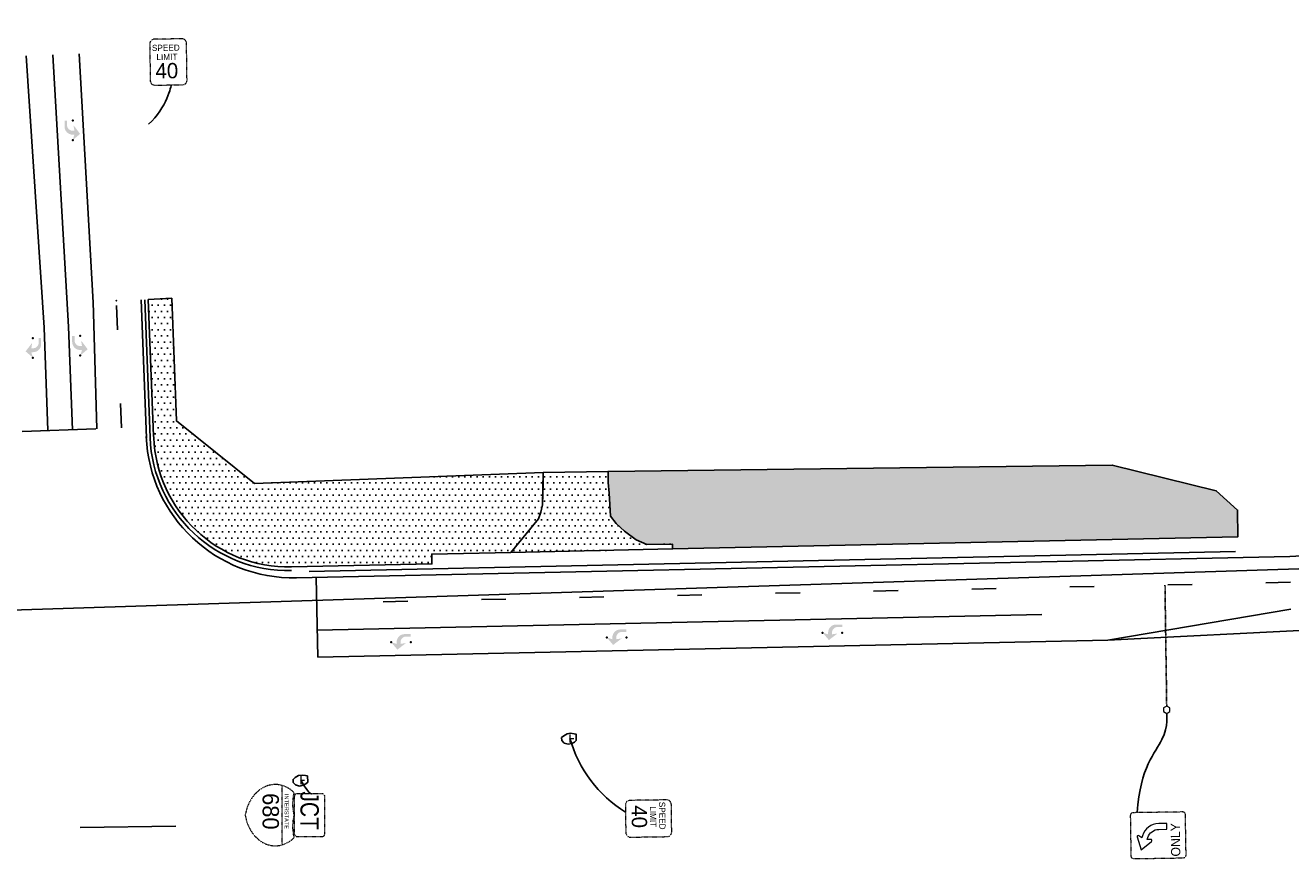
# Model space of a CAD drawing. Extents: x 2474761 to 2485264, y 499455 to 501118.
# Tile 25 of 30: x 2483446 to 2483962, y 500063 to 500404. Entities that reach past the tile are written whole.
import ezdxf
from ezdxf.enums import TextEntityAlignment as Align

# ---------------------------------------------------------------- set-up
doc = ezdxf.new("R2010")
doc.units = 21
doc.header["$MEASUREMENT"] = 0
for name, pattern in [('DGN Style 2', [0.017105, 0.010263, -0.006842]), ('dsolidcl', [0]), ('lane', [40, 10, -30]), ('motdrum40', [0]), ('OhDOT_USTN2', [0.11, 0.069, -0.041])]:
    doc.linetypes.add(name, pattern=pattern)
for name, color, linetype in [('MT_P_Cells', 7, 'Continuous'), ('MT_P_Channelizing_Line', 7, 'Continuous'), ('MT_P_CL_Double_Solid', 2, 'dsolidcl'), ('MT_P_Drums', 30, 'Continuous'), ('MT_P_Edge_Line', 7, 'Continuous'), ('MT_P_Lane_Line', 7, 'lane'), ('MT_P_Stop_Line', 7, 'Continuous'), ('MT_P_Work_Area', 7, 'Continuous'), ('PM_X_Stop_Line', 7, 'Continuous'), ('RD_X_Cells', 7, 'Continuous'), ('SH_Text', 7, 'Continuous'), ('SN_X_Cantilever_Overhead', 133, 'OhDOT_USTN2'), ('SN_X_Public', 3, 'Continuous')]:
    doc.layers.add(name, color=color, linetype=linetype)
doc.layers.add('MT_P_Cells (Construction)', color=7, linetype='Continuous', lineweight=0)
doc.layers.add('SC_Scratch1', color=7, linetype='Continuous', plot=False)
doc.styles.add('Style-ISO_FONTLEFT', font='ISO_FONTLEFT.shx')
pattern_1 = [(0, (0, 0), (1.25, 2.5), [0, -2.5])]

# ---------------------------------------------------------------- blocks, each defined once
blk = doc.blocks.new('M1-1-3')
at = {"layer": 'SN_X_Public', "color": 7, "linetype": 'DGN Style 2', "lineweight": 0}
blk.add_line((12.23, 14.99), (-11.94, 15.22), dxfattribs=at)
at = {"layer": 'SN_X_Public', "color": 132, "linetype": 'DGN Style 2', "lineweight": 0}
blk.add_rational_spline([(0, 0), (-24.84, 4.31), (-8.94, 20.09), (-4.38, 18.93), (0.2, 20), (4.75, 18.84), (9.33, 19.91), (24.92, 3.82), (0, 0)], [1, 0.524029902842, 1, 0.956351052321, 1, 0.956351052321, 1, 0.524029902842, 1], degree=2, knots=[0, 0, 0, 0.25, 0.25, 0.5, 0.5, 0.75, 0.75, 1, 1, 1], dxfattribs=at)
at = {"layer": 'SN_X_Public', "color": 7, "linetype": 'DGN Style 2', "lineweight": 0, "style": 'Style-ISO_FONTLEFT'}
blk.add_text('INTERSTATE', height=1.667, rotation=359.441, dxfattribs=at).set_placement((-1.35, 16.89), align=Align.MIDDLE_CENTER)
blk.add_text('680', height=6.667, rotation=359.441, dxfattribs=at).set_placement((-1.49, 7.1), align=Align.CENTER)
blk = doc.blocks.new('M2-1')
at = {"layer": 'SN_X_Public', "color": 132, "linetype": 'DGN Style 2', "lineweight": 0, "flags": 128}
blk.add_lwpolyline([(7.62, 12.43), (-7.38, 12.57, 0.414214), (-8.64, 11.33), (-8.74, 1.34, 0.414214), (-7.5, 0.07), (7.5, -0.07, 0.414214), (8.76, 1.16), (8.86, 11.16, 0.414214)], format="xyb", close=True, dxfattribs=at)
at = {"layer": 'SN_X_Public', "color": 7, "linetype": 'DGN Style 2', "lineweight": 0, "style": 'Style-ISO_FONTLEFT', "width": 0.853333}
blk.add_text('JCT', height=7.5, rotation=359.441, dxfattribs=at).set_placement((-1.77, 6.27), align=Align.MIDDLE_CENTER)
blk = doc.blocks.new('R2-1_2')
at = {"layer": 'SN_X_Public', "color": 132, "linetype": 'DGN Style 2', "lineweight": 0, "flags": 128}
blk.add_lwpolyline([(5.81, 18.69), (-5.44, 18.8, 0.414214), (-7.33, 16.95), (-7.48, 1.95, 0.414214), (-5.62, 0.05), (5.62, -0.05, 0.414214), (7.52, 1.8), (7.66, 16.8, 0.414214)], format="xyb", close=True, dxfattribs=at)
at = {"layer": 'SN_X_Public', "color": 7, "lineweight": 0, "style": 'Style-ISO_FONTLEFT'}
for s, height, p in [('SPEED', 2.501, (-0.93, 15.01)), ('LIMIT', 2.501, (-0.58, 11.26)), ('40', 6.25, (-0.76, 5.63))]:
    blk.add_text(s, height=height, rotation=359.441, dxfattribs=at).set_placement(p, align=Align.MIDDLE_CENTER)
blk = doc.blocks.new('R3-5L')
at = {"layer": 'SN_X_Public', "color": 132, "linetype": 'DGN Style 2', "lineweight": 0, "flags": 128}
blk.add_lwpolyline([(-15.36, 4.34), (-14.55, -6.57, 0.414214), (-13.72, -7.29), (-0.32, -6.29, 0.414214), (0.41, -5.45), (-0.41, 5.45, 0.414214), (-1.24, 6.17), (-14.64, 5.18, 0.414214)], format="xyb", close=True, dxfattribs=at)
at = {"layer": 'SN_X_Public', "color": 7, "linetype": 'Continuous', "lineweight": 0, "flags": 128}
blk.add_lwpolyline([(-7.51, 2.63, 0.325607), (-11.76, -0.98), (-11.88, -1.47), (-12.71, -0.97, 0.711791), (-13.16, -1.35), (-11.87, -4.75), (-9.17, -2.31, 0.711791), (-9.4, -1.77), (-10.36, -1.83), (-10.24, -1.35, -0.325589), (-7.39, 1.07), (-5.21, 1.23), (-5.33, 2.79)], format="xyb", close=True, dxfattribs=at)
at = {"layer": 'SN_X_Public', "color": 7, "linetype": 'Continuous', "lineweight": 0, "style": 'Style-ISO_FONTLEFT'}
blk.add_text('ONLY', height=2.5, rotation=94.249, dxfattribs=at).set_placement((-2.71, -1.51), align=Align.MIDDLE_CENTER)
blk = doc.blocks.new('POST')
at = {"layer": 'RD_X_Cells', "color": 30, "linetype": 'Continuous', "lineweight": 0, "flags": 128}
blk.add_lwpolyline([(-0.065, -0.037), (0, -0.075), (0.065, -0.037), (0.065, 0.037), (0, 0.075), (-0.065, 0.037), (-0.065, -0.037)], dxfattribs=at)
blk = doc.blocks.new('PMRTP_MT')
at = {"layer": 'MT_P_Cells', "linetype": 'Continuous', "lineweight": 0, "extrusion": (0, 0, -1)}
blk.add_hatch(color=7, dxfattribs=at).paths.add_polyline_path([(5.52, 3.33, 0.418865), (2.24, 0), (2.24, 0), (2.24, -0.67), (0, 0), (2.56, -3), (6.08, -0.33), (3.84, -0.67), (3.84, 0.04, -0.414214), (6.14, 2.33), (8, 2.33), (8, 3.33)])
at = {"layer": 'MT_P_Cells (Construction)', "color": 7, "linetype": 'Continuous', "lineweight": 30}
for p in [(-8, 0), (0, 0)]:
    blk.add_point(p, dxfattribs=at)
blk = doc.blocks.new('SGN1P')
at = {"layer": 'SN_X_Public', "color": 3, "linetype": 'Continuous', "lineweight": 0}
for p, q in [((0, 0), (-0.08, 0)), ((0, 0.08), (0, -0.08))]:
    blk.add_line(p, q, dxfattribs=at)

msp = doc.modelspace()

# ---------------------------------------------------------------- hatches: boundary and pattern name
at = {"layer": 'MT_P_Work_Area'}
h = msp.add_hatch(dxfattribs=at)
h.set_pattern_fill('DOTS', color=256, scale=2, style=0)
h.set_pattern_definition(pattern_1)
h.paths.add_polyline_path([(2483498.11, 500236.74), (2483495.94, 500292.33), (2483505.48, 500292.85), (2483507.4, 500242.83), (2483539.3, 500217.32), (2483656.96, 500221.72), (2483656.7, 500208.51), (2483656.05, 500205.52), (2483655.09, 500202.91), (2483643.83, 500189.17), (2483611.52, 500188.47), (2483611.58, 500184.47), (2483554.27, 500183.24, -0.409124), (2483498.13, 500236.09)], is_closed=False)
h = msp.add_hatch(dxfattribs=at)
h.set_pattern_fill('DOTS', color=256, scale=2, style=0)
h.set_pattern_definition(pattern_1)
h.paths.add_polyline_path([(2483643.83, 500189.17), (2483655.09, 500202.91), (2483656.05, 500205.52), (2483656.7, 500208.51), (2483656.92, 500217.66), (2483656.96, 500221.72), (2483683.44, 500222.2), (2483683.49, 500217.71), (2483683.92, 500213.35), (2483684.4, 500203.97), (2483686.7, 500200.9), (2483690.13, 500197.77), (2483694.86, 500194.34), (2483699.28, 500192.36), (2483709.67, 500192.59), (2483709.71, 500190.58)], flags=0)
h = msp.add_hatch(dxfattribs=at)
h.set_pattern_fill('DOTS', color=256, scale=2, style=0)
h.set_pattern_definition(pattern_1)
h.paths.add_polyline_path([(2483709.71, 500190.58), (2483940.23, 500195.54), (2483940.12, 500206.43), (2483931.41, 500214.31), (2483889.02, 500224.79), (2483683.44, 500222.2), (2483683.49, 500217.71), (2483683.92, 500213.35), (2483684.4, 500203.97), (2483686.7, 500200.9), (2483690.13, 500197.77), (2483694.86, 500194.34), (2483699.28, 500192.36), (2483709.67, 500192.59)])

# ---------------------------------------------------------------- linework, layer by layer
at = {"layer": 'MT_P_Channelizing_Line'}
for p, q in [((2483453.44, 500280.9), (2483446.08, 500391.74)), ((2483463.43, 500281.27), (2483457.04, 500392.15)), ((2483455.01, 500238.84), (2483453.44, 500280.9)), ((2483465.01, 500239.22), (2483463.43, 500281.27)), ((2483860.28, 500163.88), (2483564.84, 500157.46))]:
    msp.add_line(p, q, dxfattribs=at)
at = {"layer": 'MT_P_CL_Double_Solid'}
for p, q in [((2483473.47, 500291.09), (2483467.79, 500392.56)), ((2483475, 500239.59), (2483473.46, 500291.45)), ((2483887.23, 500153.39), (2483961.9, 500165.99)), ((2483887.23, 500153.39), (2483997.92, 500158.88)), ((2483887.23, 500153.39), (2483565.07, 500146.46))]:
    msp.add_line(p, q, dxfattribs=at)
at = {"layer": 'MT_P_Drums', "linetype": 'motdrum40'}
for p, q in [((2483496.63, 500236.03), (2483494.45, 500292.27)), ((2483939.26, 500189.51), (2483561.48, 500181.39))]:
    msp.add_line(p, q, dxfattribs=at)
at = {"layer": 'MT_P_Drums', "linetype": 'motdrum40', "extrusion": (0, 0, -1)}
msp.add_arc((-2483553.09, 500238.23), 56.5, 268.7687, 357.7713, dxfattribs=at)
at = {"layer": 'MT_P_Edge_Line'}
for p, q in [((2483495.14, 500235.97), (2483492.95, 500292.21)), ((2483961.44, 500187.49), (2484227.95, 500204)), ((2483961.44, 500187.49), (2483556.36, 500178.78))]:
    msp.add_line(p, q, dxfattribs=at)
at = {"layer": 'MT_P_Edge_Line', "extrusion": (0, 0, -1)}
msp.add_arc((-2483555.07, 500238.77), 60, 268.7687, 357.7713, dxfattribs=at)
at = {"layer": 'MT_P_Lane_Line'}
for p, q in [((2483484.97, 500239.97), (2483482.95, 500291.82)), ((2483961.66, 500176.99), (2483564.6, 500168.46))]:
    msp.add_line(p, q, dxfattribs=at)
msp.add_point((2483482.95, 500291.82), dxfattribs=at)
at = {"layer": 'MT_P_Stop_Line'}
for p, q in [((2483444.52, 500238.45), (2483474.5, 500239.57)), ((2483565.07, 500146.46), (2483564.38, 500178.96))]:
    msp.add_line(p, q, dxfattribs=at)
at = {"layer": 'MT_P_Work_Area', "flags": 128}
msp.add_lwpolyline([(2483498.11, 500236.74), (2483495.94, 500292.33), (2483505.48, 500292.85), (2483507.4, 500242.83), (2483539.3, 500217.32), (2483656.96, 500221.72), (2483656.7, 500208.51), (2483656.05, 500205.52), (2483655.09, 500202.91), (2483643.83, 500189.17), (2483611.52, 500188.47), (2483611.58, 500184.47), (2483554.27, 500183.24, -0.409124), (2483498.13, 500236.09)], format="xyb", close=True, dxfattribs=at)
for points in [[(2483643.83, 500189.17), (2483655.09, 500202.91), (2483656.05, 500205.52), (2483656.7, 500208.51), (2483656.92, 500217.66), (2483656.96, 500221.72), (2483683.44, 500222.2), (2483683.49, 500217.71), (2483683.92, 500213.35), (2483684.4, 500203.97), (2483686.7, 500200.9), (2483690.13, 500197.77), (2483694.86, 500194.34), (2483699.28, 500192.36), (2483709.67, 500192.59), (2483709.71, 500190.58)], [(2483709.71, 500190.58), (2483940.23, 500195.54), (2483940.12, 500206.43), (2483931.41, 500214.31), (2483889.02, 500224.79), (2483683.44, 500222.2), (2483683.49, 500217.71), (2483683.92, 500213.35), (2483684.4, 500203.97), (2483686.7, 500200.9), (2483690.13, 500197.77), (2483694.86, 500194.34), (2483699.28, 500192.36), (2483709.67, 500192.59)]]:
    msp.add_lwpolyline(points, close=True, dxfattribs=at)
at = {"layer": 'PM_X_Stop_Line'}
msp.add_line((2483468.08, 500076.9), (2483507.18, 500077.51), dxfattribs=at)
at = {"layer": 'SC_Scratch1', "flags": 128}
msp.add_lwpolyline([(2479476.72, 500116.06), (2480100.14, 500131.93), (2481331.82, 500143.98), (2481983.86, 500159.28), (2482687.05, 500160), (2483435.82, 500165.39), (2484029.96, 500184.52), (2484461.06, 500204.03), (2484280.92, 500836.22), (2477604.76, 500751.23)], dxfattribs=at)
for points in [[(2483667.12, 500110.86), (2483665.52, 500111.38), (2483664.55, 500112.38), (2483664.48, 500113.58), (2483665.37, 500114.31), (2483666.72, 500115.18), (2483668.13, 500115.35), (2483669.53, 500115.13), (2483670.36, 500115), (2483670.43, 500112.43), (2483669.73, 500111.73), (2483668.63, 500111.25)], [(2483557.61, 500093.81), (2483556.01, 500094.33), (2483555.04, 500095.33), (2483554.97, 500096.53), (2483555.86, 500097.26), (2483557.21, 500098.13), (2483558.62, 500098.3), (2483560.02, 500098.08), (2483560.84, 500097.95), (2483560.92, 500095.38), (2483560.22, 500094.68), (2483559.12, 500094.2)]]:
    msp.add_lwpolyline(points, close=True, dxfattribs=at)
at = {"layer": 'SH_Text'}
msp.add_arc((2483717.74, 500127.21), 51.77, 195.6553, 238.2754, dxfattribs=at)
for points in [[(2483496.07, 500363.89), (2483503.42, 500370.46), (2483505.32, 500379.91), (2483505.32, 500379.91)], [(2483899.14, 500082.97), (2483900.48, 500101.71), (2483912.74, 500113.02), (2483911.22, 500123.44), (2483911.22, 500123.44)], [(2483558.08, 500096.21), (2483562.31, 500089.16), (2483562.81, 500090.69), (2483562.81, 500090.69)]]:
    msp.add_open_spline(points, degree=3, dxfattribs=at)
at = {"layer": 'SN_X_Cantilever_Overhead'}
msp.add_line((2483910.52, 500175.82), (2483911.22, 500126.44), dxfattribs=at)
at = {"layer": 'SN_X_Public', "color": 132, "linetype": 'DGN Style 2', "lineweight": 0, "flags": 128}
msp.add_lwpolyline([(2483509.61, 500398.72), (2483498.36, 500398.57, 0.414214), (2483496.51, 500396.66), (2483496.72, 500381.67, 0.414214), (2483498.62, 500379.82), (2483509.87, 500379.98, 0.414214), (2483511.72, 500381.88), (2483511.51, 500396.88, 0.414214)], format="xyb", close=True, dxfattribs=at)

# ---------------------------------------------------------------- block references
at = {"layer": 'MT_P_Cells', "color": 7, "linetype": 'Continuous', "lineweight": 30, "extrusion": (0, 0, -1)}
for p, rotation in [((-2483465.11, 500357.39), 270), ((-2483468.21, 500269.51), 270), ((-2483770.91, 500156.4), 359.9829225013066), ((-2483594.95, 500152.5), 359.9829225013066), ((-2483682.93, 500154.4), 359.9829225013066)]:
    msp.add_blockref('PMRTP_MT', p, dxfattribs=dict(at, rotation=rotation))
at = {"layer": 'MT_P_Cells', "color": 7, "linetype": 'Continuous', "lineweight": 30, "rotation": 270}
msp.add_blockref('PMRTP_MT', (2483448.9, 500268.62), dxfattribs=at)
at = {"layer": 'RD_X_Cells', "color": 30, "linetype": 'Continuous', "lineweight": 0, "xscale": 20, "yscale": 20, "zscale": 20, "rotation": 180}
msp.add_blockref('POST', (2483911.22, 500124.94), dxfattribs=at)
at = {"layer": 'SN_X_Public', "color": 3, "linetype": 'Continuous', "lineweight": 0, "extrusion": (0, 0, -1), "xscale": 20, "yscale": 20, "zscale": 20}
for p in [(-2483667.89, 500113.24), (-2483558.08, 500096.21)]:
    msp.add_blockref('SGN1P', p, dxfattribs=at)
at = {"layer": 'SN_X_Public', "color": 7, "linetype": 'DGN Style 2', "lineweight": 0, "rotation": 270.5590288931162}
msp.add_blockref('M1-1-3', (2483535.45, 500081.94), dxfattribs=at)
at = {"layer": 'SN_X_Public', "color": 132, "linetype": 'DGN Style 2', "lineweight": 0, "rotation": 270.5590288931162}
msp.add_blockref('M2-1', (2483555.45, 500081.94), dxfattribs=at)
at = {"layer": 'SN_X_Public', "color": 7, "lineweight": 0, "rotation": 271.3681796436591}
msp.add_blockref('R2-1_2', (2483690.55, 500080.44), dxfattribs=at)
at = {"layer": 'SN_X_Public', "color": 132, "linetype": 'DGN Style 2', "lineweight": 0, "xscale": 1.5, "yscale": 1.5, "zscale": 1.5, "rotation": 356.6349969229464}
msp.add_blockref('R3-5L', (2483918.99, 500073.9), dxfattribs=at)

# ---------------------------------------------------------------- texts
at = {"layer": 'SN_X_Public', "color": 7, "linetype": 'DGN Style 2', "lineweight": 0, "style": 'Style-ISO_FONTLEFT'}
msp.add_text('SPEED', height=2.501, rotation=0.8092, dxfattribs=at).set_placement((2483503.07, 500395.09), align=Align.MIDDLE_CENTER)
at = {"layer": 'SN_X_Public', "color": 7, "lineweight": 0, "style": 'Style-ISO_FONTLEFT'}
for s, height, p in [('LIMIT', 2.501, (2483503.52, 500391.35)), ('40', 6.25, (2483503.47, 500385.72))]:
    msp.add_text(s, height=height, rotation=0.8092, dxfattribs=at).set_placement(p, align=Align.MIDDLE_CENTER)

doc.saveas('drawing.dxf')
